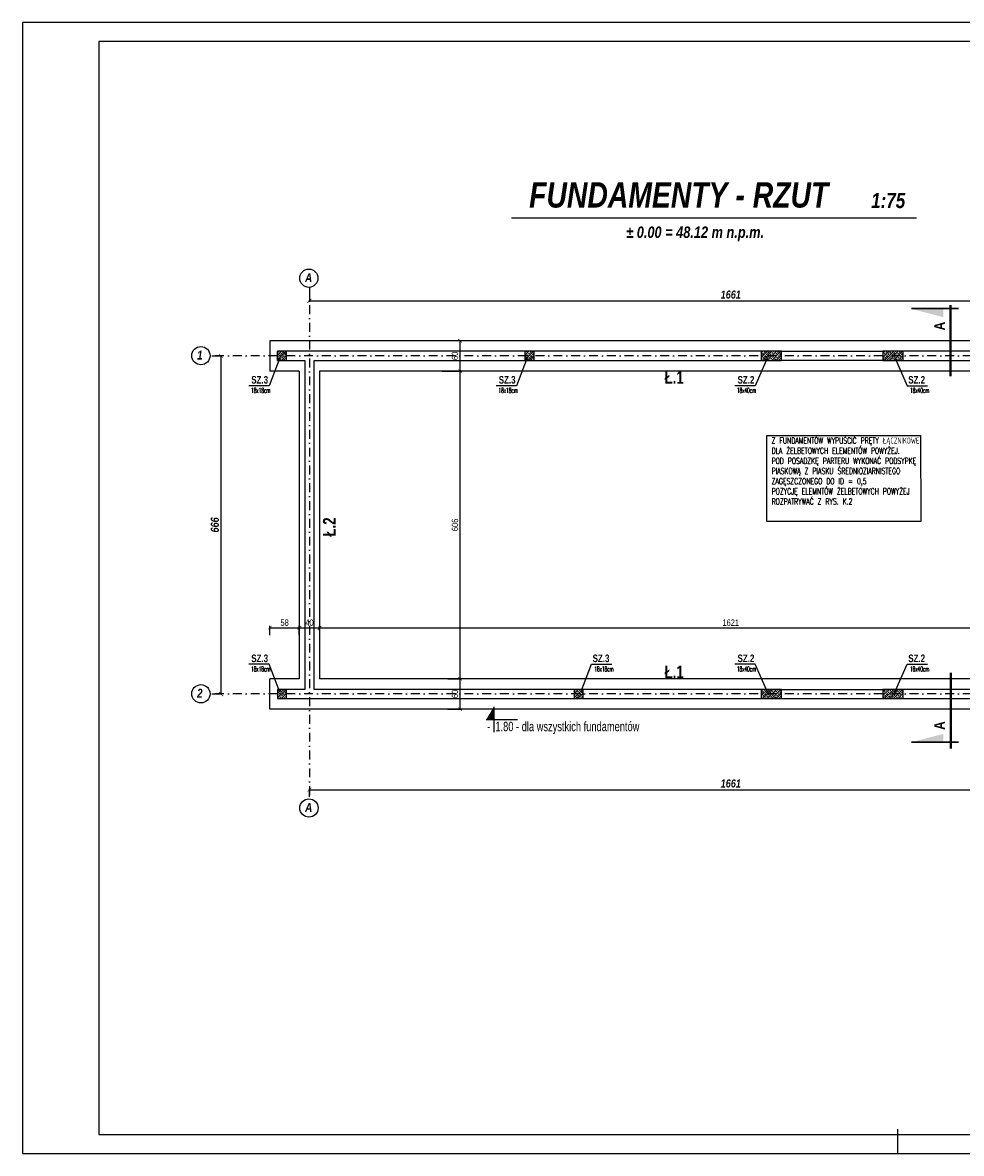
# Model space of a CAD drawing. Extents: x 10476 to 23681, y -304923 to -300723.
# Tile 1 of 25: x 10476 to 12327, y -302950 to -300723. Entities that reach past the tile are written whole.
import ezdxf

# ---------------------------------------------------------------- set-up
doc = ezdxf.new("R2010")
doc.units = 0
doc.header["$MEASUREMENT"] = 0
doc.linetypes.add('DASHDOT', pattern=[1, 0.5, -0.25, 0, -0.25])
doc.layers.get('0').update_dxf_attribs({"linetype": 'CONTINUOUS'})
doc.layers.get('DEFPOINTS').update_dxf_attribs({"linetype": 'CONTINUOUS'})
doc.styles.add('GRYF', font='arialbd.ttf', dxfattribs={"width": 0.8})
doc.styles.add('kursywa', font='arialbi.ttf', dxfattribs={"width": 0.8})
doc.styles.add('RAMKA', font='arial.ttf', dxfattribs={"width": 0.7})
doc.styles.get("Standard").update_dxf_attribs({"font": 'txt.shx', "width": 0.6})
doc.dimstyles.new('1-100', dxfattribs={"dimscale": 4, "dimtxt": 4, "dimasz": 2, "dimexe": 0.5, "dimexo": 1, "dimgap": 1, "dimtad": 1, "dimdec": 0, "dimrnd": 0.1, "dimdsep": 46, "dimtxsty": 'kursywa', "dimblk": 'ARCHTICK', "dimcen": 0, "dimclrd": 2, "dimclre": 2, "dimclrt": 7, "dimazin": 2, "dimtfac": 1, "dimtdec": 0, "dimtix": 1, "dimtmove": 0, "dimatfit": 3, "dimfxl": 1, "dimtolj": 1, "dimarcsym": 0})
doc.dimstyles.new('1-50', dxfattribs={"dimscale": 6.5, "dimtxt": 2, "dimasz": 1, "dimexe": 0.5, "dimexo": 1, "dimgap": 0.5, "dimtad": 1, "dimrnd": 0.5, "dimdsep": 46, "dimtxsty": 'RAMKA', "dimblk": 'ARCHTICK', "dimcen": 0, "dimclrd": 2, "dimclre": 2, "dimclrt": 7, "dimadec": 0, "dimazin": 2, "dimtfac": 1, "dimtix": 1, "dimtmove": 0, "dimatfit": 3, "dimfxl": 1, "dimtolj": 1, "dimarcsym": 0})
doc.dimstyles.new('1-75', dxfattribs={"dimscale": 7, "dimtxt": 1.8, "dimasz": 1, "dimexe": 0.5, "dimexo": 1, "dimgap": 0.5, "dimtad": 1, "dimrnd": 0.5, "dimdsep": 46, "dimtxsty": 'RAMKA', "dimblk": 'ARCHTICK', "dimcen": 0, "dimclrd": 2, "dimclre": 2, "dimclrt": 7, "dimadec": 0, "dimazin": 2, "dimtfac": 1, "dimtix": 1, "dimtmove": 0, "dimatfit": 3, "dimfxl": 1, "dimtolj": 1, "dimarcsym": 0})

# ---------------------------------------------------------------- blocks, each defined once
blk = doc.blocks.new('_ArchTick')
at = {"color": 0, "linetype": 'Continuous', "const_width": 0.15}
blk.add_lwpolyline([(-0.5, -0.5), (0.5, 0.5)], dxfattribs=at)
blk = doc.blocks.new('*D21')
at = {"color": 2, "lineweight": -2, "ltscale": 35, "transparency": 16777216}
for p, q in [((10849, -301379.1), (10869.1, -301379.1)), ((10867.1, -301379.1), (10867.1, -302045.1)), ((10849, -302045.1), (10869.1, -302045.1))]:
    blk.add_line(p, q, dxfattribs=at)
at = {"layer": 'DEFPOINTS', "color": 0, "ltscale": 35, "transparency": 16777216}
for p in [(10845, -301379.1), (10845, -302045.1), (10867.1, -302045.1)]:
    blk.add_point(p, dxfattribs=at)
at = {"color": 2, "lineweight": -2, "ltscale": 35, "transparency": 16777216, "xscale": 8, "yscale": 8, "zscale": 8}
for p, rotation in [((10867.1, -301379.1), 90), ((10867.1, -302045.1), 270)]:
    blk.add_blockref('_ArchTick', p, dxfattribs=dict(at, rotation=rotation))
at = {"color": 7, "ltscale": 35, "transparency": 16777216, "insert": (10855, -301712.1), "char_height": 16, "attachment_point": 5, "rotation": 90, "style": 'kursywa'}
blk.add_mtext('\\A1;666', dxfattribs=at)
blk = doc.blocks.new('*D22')
at = {"color": 2, "lineweight": -2, "ltscale": 35, "transparency": 16777216}
for p, q in [((11041.5, -302247.6), (11041.5, -302231.7)), ((11041.5, -302233.7), (12702.5, -302233.7)), ((12702.5, -302247.6), (12702.5, -302231.7))]:
    blk.add_line(p, q, dxfattribs=at)
at = {"layer": 'DEFPOINTS', "color": 0, "ltscale": 35, "transparency": 16777216}
for p in [(12702.5, -302233.7), (11041.5, -302251.6), (12702.5, -302251.6)]:
    blk.add_point(p, dxfattribs=at)
at = {"color": 2, "lineweight": -2, "ltscale": 35, "transparency": 16777216, "xscale": 8, "yscale": 8, "zscale": 8, "rotation": 180}
blk.add_blockref('_ArchTick', (11041.5, -302233.7), dxfattribs=at)
at = {"color": 2, "lineweight": -2, "ltscale": 35, "transparency": 16777216, "xscale": 8, "yscale": 8, "zscale": 8}
blk.add_blockref('_ArchTick', (12702.5, -302233.7), dxfattribs=at)
at = {"color": 7, "ltscale": 35, "transparency": 16777216, "insert": (11872, -302221.5), "char_height": 16, "attachment_point": 5, "style": 'kursywa'}
blk.add_mtext('\\A1;1661', dxfattribs=at)
blk = doc.blocks.new('*D23')
at = {"color": 2, "lineweight": -2, "ltscale": 35, "transparency": 16777216}
for p, q in [((11041.5, -301256.8), (11041.5, -301272.7)), ((12702.5, -301256.8), (12702.5, -301272.7)), ((11041.5, -301270.7), (12702.5, -301270.7))]:
    blk.add_line(p, q, dxfattribs=at)
at = {"layer": 'DEFPOINTS', "color": 0, "ltscale": 35, "transparency": 16777216}
for p in [(11041.5, -301252.8), (12702.5, -301252.8), (12702.5, -301270.7)]:
    blk.add_point(p, dxfattribs=at)
at = {"color": 2, "lineweight": -2, "ltscale": 35, "transparency": 16777216, "xscale": 8, "yscale": 8, "zscale": 8, "rotation": 180}
blk.add_blockref('_ArchTick', (11041.5, -301270.7), dxfattribs=at)
at = {"color": 2, "lineweight": -2, "ltscale": 35, "transparency": 16777216, "xscale": 8, "yscale": 8, "zscale": 8}
blk.add_blockref('_ArchTick', (12702.5, -301270.7), dxfattribs=at)
at = {"color": 7, "ltscale": 35, "transparency": 16777216, "insert": (11872, -301258.5), "char_height": 16, "attachment_point": 5, "style": 'kursywa'}
blk.add_mtext('\\A1;1661', dxfattribs=at)
blk = doc.blocks.new('*D25')
at = {"color": 2, "lineweight": -2, "ltscale": 35, "transparency": 16777216}
for p, q in [((11314.3, -302015.1), (11341.8, -302015.1)), ((11338.3, -302075.1), (11338.3, -302015.1)), ((11314.3, -302075.1), (11341.8, -302075.1))]:
    blk.add_line(p, q, dxfattribs=at)
at = {"layer": 'DEFPOINTS', "color": 0, "ltscale": 35, "transparency": 16777216}
for p in [(11307.3, -302015.1), (11338.3, -302015.1), (11307.3, -302075.1)]:
    blk.add_point(p, dxfattribs=at)
at = {"color": 2, "lineweight": -2, "ltscale": 35, "transparency": 16777216, "xscale": 7, "yscale": 7, "zscale": 7}
for p, rotation in [((11338.3, -302015.1), 90), ((11338.3, -302075.1), 270)]:
    blk.add_blockref('_ArchTick', p, dxfattribs=dict(at, rotation=rotation))
at = {"color": 7, "ltscale": 35, "transparency": 16777216, "insert": (11328.4, -302045.1), "char_height": 12.6, "attachment_point": 5, "rotation": 90, "style": 'RAMKA'}
blk.add_mtext('\\A1;60', dxfattribs=at)
blk = doc.blocks.new('*D26')
at = {"color": 2, "lineweight": -2, "ltscale": 35, "transparency": 16777216}
for p, q in [((11303.4, -301409.1), (11341.8, -301409.1)), ((11338.3, -302015.1), (11338.3, -301409.1)), ((11314.3, -302015.1), (11341.8, -302015.1))]:
    blk.add_line(p, q, dxfattribs=at)
at = {"layer": 'DEFPOINTS', "color": 0, "ltscale": 35, "transparency": 16777216}
for p in [(11296.4, -301409.1), (11338.3, -301409.1), (11307.3, -302015.1)]:
    blk.add_point(p, dxfattribs=at)
at = {"color": 2, "lineweight": -2, "ltscale": 35, "transparency": 16777216, "xscale": 7, "yscale": 7, "zscale": 7}
for p, rotation in [((11338.3, -301409.1), 90), ((11338.3, -302015.1), 270)]:
    blk.add_blockref('_ArchTick', p, dxfattribs=dict(at, rotation=rotation))
at = {"color": 7, "ltscale": 35, "transparency": 16777216, "insert": (11328.4, -301712.1), "char_height": 12.6, "attachment_point": 5, "rotation": 90, "style": 'RAMKA'}
blk.add_mtext('\\A1;606', dxfattribs=at)
blk = doc.blocks.new('*D27')
at = {"color": 2, "lineweight": -2, "ltscale": 35, "transparency": 16777216}
for p, q in [((11303.4, -301349.1), (11341.8, -301349.1)), ((11338.3, -301409.1), (11338.3, -301349.1)), ((11303.4, -301409.1), (11341.8, -301409.1))]:
    blk.add_line(p, q, dxfattribs=at)
at = {"layer": 'DEFPOINTS', "color": 0, "ltscale": 35, "transparency": 16777216}
for p in [(11296.4, -301349.1), (11338.3, -301349.1), (11296.4, -301409.1)]:
    blk.add_point(p, dxfattribs=at)
at = {"color": 2, "lineweight": -2, "ltscale": 35, "transparency": 16777216, "xscale": 7, "yscale": 7, "zscale": 7}
for p, rotation in [((11338.3, -301349.1), 90), ((11338.3, -301409.1), 270)]:
    blk.add_blockref('_ArchTick', p, dxfattribs=dict(at, rotation=rotation))
at = {"color": 7, "ltscale": 35, "transparency": 16777216, "insert": (11328.4, -301379.1), "char_height": 12.6, "attachment_point": 5, "rotation": 90, "style": 'RAMKA'}
blk.add_mtext('\\A1;60', dxfattribs=at)
blk = doc.blocks.new('*D28')
at = {"color": 2, "lineweight": -2, "ltscale": 35, "transparency": 16777216}
for p, q in [((10963.5, -301929.2), (10963.5, -301911.1)), ((10963.5, -301914.6), (11021.5, -301914.6)), ((11021.5, -301929.2), (11021.5, -301911.1))]:
    blk.add_line(p, q, dxfattribs=at)
at = {"layer": 'DEFPOINTS', "color": 0, "ltscale": 35, "transparency": 16777216}
for p in [(11021.5, -301914.6), (10963.5, -301936.2), (11021.5, -301936.2)]:
    blk.add_point(p, dxfattribs=at)
at = {"color": 2, "lineweight": -2, "ltscale": 35, "transparency": 16777216, "xscale": 7, "yscale": 7, "zscale": 7, "rotation": 180}
blk.add_blockref('_ArchTick', (10963.5, -301914.6), dxfattribs=at)
at = {"color": 2, "lineweight": -2, "ltscale": 35, "transparency": 16777216, "xscale": 7, "yscale": 7, "zscale": 7}
blk.add_blockref('_ArchTick', (11021.5, -301914.6), dxfattribs=at)
at = {"color": 7, "ltscale": 35, "transparency": 16777216, "insert": (10992.5, -301904.7), "char_height": 12.6, "attachment_point": 5, "style": 'RAMKA'}
blk.add_mtext('\\A1;58', dxfattribs=at)
blk = doc.blocks.new('*D29')
at = {"color": 2, "lineweight": -2, "ltscale": 35, "transparency": 16777216}
for p, q in [((11021.5, -301929.2), (11021.5, -301911.1)), ((11021.5, -301914.6), (11061.5, -301914.6)), ((11061.5, -301920.4), (11061.5, -301911.1))]:
    blk.add_line(p, q, dxfattribs=at)
at = {"layer": 'DEFPOINTS', "color": 0, "ltscale": 35, "transparency": 16777216}
for p in [(11061.5, -301914.6), (11021.5, -301936.2), (11061.5, -301927.4)]:
    blk.add_point(p, dxfattribs=at)
at = {"color": 2, "lineweight": -2, "ltscale": 35, "transparency": 16777216, "xscale": 7, "yscale": 7, "zscale": 7, "rotation": 180}
blk.add_blockref('_ArchTick', (11021.5, -301914.6), dxfattribs=at)
at = {"color": 2, "lineweight": -2, "ltscale": 35, "transparency": 16777216, "xscale": 7, "yscale": 7, "zscale": 7}
blk.add_blockref('_ArchTick', (11061.5, -301914.6), dxfattribs=at)
at = {"color": 7, "ltscale": 35, "transparency": 16777216, "insert": (11041.5, -301904.7), "char_height": 12.6, "attachment_point": 5, "style": 'RAMKA'}
blk.add_mtext('\\A1;40', dxfattribs=at)
blk = doc.blocks.new('*D30')
at = {"color": 2, "lineweight": -2, "ltscale": 35, "transparency": 16777216}
for p, q in [((11061.5, -301920.4), (11061.5, -301911.1)), ((11061.5, -301914.6), (12682.5, -301914.6)), ((12682.5, -301943.1), (12682.5, -301911.1))]:
    blk.add_line(p, q, dxfattribs=at)
at = {"layer": 'DEFPOINTS', "color": 0, "ltscale": 35, "transparency": 16777216}
for p in [(12682.5, -301914.6), (11061.5, -301927.4), (12682.5, -301950.1)]:
    blk.add_point(p, dxfattribs=at)
at = {"color": 2, "lineweight": -2, "ltscale": 35, "transparency": 16777216, "xscale": 7, "yscale": 7, "zscale": 7, "rotation": 180}
blk.add_blockref('_ArchTick', (11061.5, -301914.6), dxfattribs=at)
at = {"color": 2, "lineweight": -2, "ltscale": 35, "transparency": 16777216, "xscale": 7, "yscale": 7, "zscale": 7}
blk.add_blockref('_ArchTick', (12682.5, -301914.6), dxfattribs=at)
at = {"color": 7, "ltscale": 35, "transparency": 16777216, "insert": (11872, -301904.7), "char_height": 12.6, "attachment_point": 5, "style": 'RAMKA'}
blk.add_mtext('\\A1;1621', dxfattribs=at)

msp = doc.modelspace()

# ---------------------------------------------------------------- hatches: boundary and pattern name
at = {"linetype": 'Continuous', "ltscale": 35}
h = msp.add_hatch(dxfattribs=at)
h.set_pattern_fill('ANSI33', scale=25, style=0)
h.set_pattern_definition([(45, (-12512.822, -131431.5625), (-4.41941738, 4.41941738), []), (45, (-12508.403, -131431.5625), (-4.41941738, 4.41941738), [3.125, -1.5625])])
h.paths.add_polyline_path([(10996.52498, -301388.14813), (10996.52498, -301370.14813), (10978.52498, -301370.14813), (10978.52498, -301388.14813)])
h = msp.add_hatch(dxfattribs=at)
h.set_pattern_fill('ANSI33', scale=25, style=0)
h.set_pattern_definition([(45, (-12025.072, -131431.5625), (-4.41941738, 4.41941738), []), (45, (-12020.6524, -131431.5625), (-4.41941738, 4.41941738), [3.125, -1.5625])])
h.paths.add_polyline_path([(11484.27542, -301388.14813), (11484.27542, -301370.14813), (11466.27542, -301370.14813), (11466.27542, -301388.14813)])
h = msp.add_hatch(dxfattribs=at)
h.set_pattern_fill('ANSI33', scale=25, style=0)
h.set_pattern_definition([(45, (-11537.322, -131431.5625), (-4.41941738, 4.41941738), []), (45, (-11532.903, -131431.5625), (-4.41941738, 4.41941738), [3.125, -1.5625])])
h.paths.add_polyline_path([(11972.02498, -301388.14813), (11972.02498, -301370.14813), (11932.02498, -301370.14813), (11932.02498, -301388.14813)])
h = msp.add_hatch(dxfattribs=at)
h.set_pattern_fill('ANSI33', scale=25, style=0)
h.set_pattern_definition([(45, (-11297.322, -131431.5625), (-4.41941738, 4.41941738), []), (45, (-11292.903, -131431.5625), (-4.41941738, 4.41941738), [3.125, -1.5625])])
h.paths.add_polyline_path([(12212.02498, -301388.14813), (12212.02498, -301370.14813), (12172.02498, -301370.14813), (12172.02498, -301388.14813)])
h = msp.add_hatch(dxfattribs=at)
h.set_pattern_fill('ANSI33', scale=25, style=0)
h.set_pattern_definition([(45, (-12512.822, -132097.5625), (-4.41941738, 4.41941738), []), (45, (-12508.403, -132097.5625), (-4.41941738, 4.41941738), [3.125, -1.5625])])
h.paths.add_polyline_path([(10996.52498, -302054.14813), (10996.52498, -302036.14813), (10978.52498, -302036.14813), (10978.52498, -302054.14813)])
h = msp.add_hatch(dxfattribs=at)
h.set_pattern_fill('ANSI33', scale=25, style=0)
h.set_pattern_definition([(45, (-11928.322, -132097.5625), (-4.41941738, 4.41941738), []), (45, (-11923.903, -132097.5625), (-4.41941738, 4.41941738), [3.125, -1.5625])])
h.paths.add_polyline_path([(11581.02498, -302054.14813), (11581.02498, -302036.14813), (11563.02498, -302036.14813), (11563.02498, -302054.14813)])
h = msp.add_hatch(dxfattribs=at)
h.set_pattern_fill('ANSI33', scale=25, style=0)
h.set_pattern_definition([(45, (-11537.322, -132097.5625), (-4.41941738, 4.41941738), []), (45, (-11532.903, -132097.5625), (-4.41941738, 4.41941738), [3.125, -1.5625])])
h.paths.add_polyline_path([(11972.02498, -302054.14813), (11972.02498, -302036.14813), (11932.02498, -302036.14813), (11932.02498, -302054.14813)])
h = msp.add_hatch(dxfattribs=at)
h.set_pattern_fill('ANSI33', scale=25, style=0)
h.set_pattern_definition([(45, (-11297.322, -132097.5625), (-4.41941738, 4.41941738), []), (45, (-11292.903, -132097.5625), (-4.41941738, 4.41941738), [3.125, -1.5625])])
h.paths.add_polyline_path([(12212.02498, -302054.14813), (12212.02498, -302036.14813), (12172.02498, -302036.14813), (12172.02498, -302054.14813)])
msp.add_hatch(color=7).paths.add_polyline_path([(11404.93172, -302070.14739), (11404.93172, -302095.17829), (11390.09215, -302095.17829)])

# ---------------------------------------------------------------- linework, layer by layer
at = {"color": 2, "ltscale": 35}
msp.add_line((11439.73, -301107.01343), (12237.97, -301107.01343), dxfattribs=at)
at = {"color": 2, "linetype": 'DASHDOT', "ltscale": 35}
for p, q in [((11041.52498, -301244.04504), (11041.52498, -302251.70165)), ((12873.66, -301379.14813), (10845.1, -301379.14813)), ((12873.66, -302045.14813), (10845.1, -302045.14813))]:
    msp.add_line(p, q, dxfattribs=at)
at = {"color": 7, "ltscale": 35}
for p, q in [((12321.22584, -301285.96538), (12228.5339, -301285.96538)), ((12321.22584, -301286.66538), (12228.5339, -301286.66538)), ((12304.74502, -301418.75503), (12304.74502, -301279.37519)), ((12305.44502, -301418.75503), (12305.44502, -301279.37519)), ((12306.14502, -301418.75503), (12306.14502, -301279.37519)), ((12304.74502, -302003.58867), (12304.74502, -302152.46456)), ((12305.44502, -302003.58867), (12305.44502, -302152.46456)), ((12306.14502, -302003.58867), (12306.14502, -302152.46456)), ((12321.22584, -302139.96267), (12228.5339, -302139.96267)), ((12321.22584, -302140.66267), (12228.5339, -302140.66267))]:
    msp.add_line(p, q, dxfattribs=at)
at = {"color": 1, "ltscale": 35}
for p, q in [((12780.52498, -301349.14813), (10963.52498, -301349.14813)), ((10963.52498, -301349.14813), (10963.52498, -301409.14813)), ((11021.52498, -301409.14813), (10963.52498, -301409.14813)), ((11021.52498, -301409.14813), (11021.52498, -302015.14813)), ((12662.52498, -301409.14813), (11061.52498, -301409.14813)), ((11061.52498, -301409.14813), (11061.52498, -302015.14813)), ((11021.52498, -302015.14813), (10963.52498, -302015.14813)), ((10963.52498, -302075.14813), (10963.52498, -302015.14813)), ((12662.52498, -302015.14813), (11061.52498, -302015.14813)), ((12780.52498, -302075.14813), (10963.52498, -302075.14813))]:
    msp.add_line(p, q, dxfattribs=at)
at = {"linetype": 'Continuous'}
for p, q in [((11032.52498, -301370.14813), (10978.52498, -301370.14813)), ((10978.52498, -301388.14813), (10978.52498, -301370.14813)), ((11972.02498, -301370.14813), (11032.52498, -301370.14813)), ((11972.02498, -301388.14813), (11972.02498, -301370.14813)), ((12372.02498, -301370.14813), (12172.02498, -301370.14813)), ((10978.52498, -301388.14813), (11032.52498, -301388.14813)), ((11032.52498, -301388.14813), (11032.52498, -302036.14813)), ((11050.52498, -302036.14813), (11050.52498, -301388.14813)), ((11050.52498, -301388.14813), (11972.02498, -301388.14813)), ((12172.02498, -301388.14813), (12372.02498, -301388.14813)), ((11032.52498, -302036.14813), (10978.52498, -302036.14813)), ((10978.52498, -302036.14813), (10978.52498, -302054.14813)), ((11972.02498, -302036.14813), (11050.52498, -302036.14813)), ((11972.02498, -302054.14813), (11972.02498, -302036.14813)), ((11972.02498, -302036.14813), (12172.02498, -302036.14813)), ((12372.02498, -302036.14813), (12172.02498, -302036.14813)), ((12172.02498, -302036.14813), (12172.02498, -302054.14813)), ((10978.52498, -302054.14813), (11972.02498, -302054.14813)), ((11972.02498, -302054.14813), (12172.02498, -302054.14813)), ((12172.02498, -302054.14813), (12372.02498, -302054.14813))]:
    msp.add_line(p, q, dxfattribs=at)
at = {"color": 7}
for p, q in [((11972.02498, -301370.14813), (12172.02498, -301370.14813)), ((12172.02498, -301388.14813), (11972.02498, -301388.14813)), ((11404.94, -302070.14813), (11404.94, -302120.20994)), ((11390.10043, -302095.17903), (11451.65352, -302095.17903))]:
    msp.add_line(p, q, dxfattribs=at)
msp.add_line((12172.02498, -301370.14813), (12172.02498, -301388.14813))
at = {"color": 2, "linetype": 'Continuous', "ltscale": 35}
msp.add_line((12201.05, -302950.11), (12201.05, -302902.59918), dxfattribs=at)
at = {"color": 7, "ltscale": 35}
for points in [[(10476.05, -302950.11), (13626.05, -302950.11), (13626.05, -300722.61), (10476.05, -300722.61)], [(10626.05, -302912.61), (13588.55, -302912.61), (13588.55, -300760.11), (10626.05, -300760.11)], [(10978.52498, -301388.14813), (10996.52498, -301388.14813), (10996.52498, -301370.14813), (10978.52498, -301370.14813)], [(11466.27542, -301388.14813), (11484.27542, -301388.14813), (11484.27542, -301370.14813), (11466.27542, -301370.14813)], [(11932.02498, -301388.14813), (11972.02498, -301388.14813), (11972.02498, -301370.14813), (11932.02498, -301370.14813)], [(12172.02498, -301388.14813), (12212.02498, -301388.14813), (12212.02498, -301370.14813), (12172.02498, -301370.14813)], [(10978.52498, -302054.14813), (10996.52498, -302054.14813), (10996.52498, -302036.14813), (10978.52498, -302036.14813)], [(11563.02498, -302054.14813), (11581.02498, -302054.14813), (11581.02498, -302036.14813), (11563.02498, -302036.14813)], [(11932.02498, -302054.14813), (11972.02498, -302054.14813), (11972.02498, -302036.14813), (11932.02498, -302036.14813)], [(12172.02498, -302054.14813), (12212.02498, -302054.14813), (12212.02498, -302036.14813), (12172.02498, -302036.14813)]]:
    msp.add_lwpolyline(points, close=True, dxfattribs=at)
at = {"color": 8, "ltscale": 35}
msp.add_lwpolyline([(11943.27272, -301535.90746), (12246.32105, -301535.90746), (12246.44678, -301705.05716), (11943.39846, -301705.05716)], close=True, dxfattribs=at)
at = {"color": 2, "ltscale": 35}
for centre in [(11040.2981, -301226.10304), (10827.49757, -301378.74164), (10827.49757, -302044.74164), (11040.4741, -302269.65482)]:
    msp.add_circle(centre, 17.9839, dxfattribs=at)
at = {"color": 7, "ltscale": 35}
for points in [[(12228.5339, -301286.66538), (12291.06416, -301302.84424), (12291.06416, -301286.66538)], [(11404.94, -302070.14813), (11404.94, -302095.17903), (11390.10043, -302095.17903)], [(12228.5339, -302139.96267), (12291.06416, -302123.78381), (12291.06416, -302139.96267)]]:
    msp.add_solid(points, dxfattribs=at)

# ---------------------------------------------------------------- texts
for s, height, style, width, p in [('FUNDAMENTY - RZUT', 50.0025, 'kursywa', 0.8, (11474.56267, -301086.94017)), ('1:75', 30.0015, 'kursywa', 0.8, (12148.75926, -301088.06424)), ('SZ.3', 15, 'GRYF', 0.75, (10926.82389, -301433.75029)), ('SZ.3', 15, 'GRYF', 0.75, (11414.57434, -301433.75029)), ('Ł.1', 25, 'GRYF', 0.75, (11741.54728, -301434.15584)), ('SZ.2', 15, 'GRYF', 0.75, (11885.339, -301433.75029)), ('SZ.2', 15, 'GRYF', 0.75, (12221.8937, -301433.75029)), ('SZ.3', 15, 'GRYF', 0.75, (10926.82389, -301982.43403)), ('SZ.3', 15, 'GRYF', 0.75, (11599.6437, -301982.43403)), ('SZ.2', 15, 'GRYF', 0.75, (11885.339, -301982.43403)), ('SZ.2', 15, 'GRYF', 0.75, (12221.8937, -301982.43403)), ('Ł.1', 25, 'GRYF', 0.75, (11741.54728, -302014.15584))]:
    msp.add_text(s, height=height, dxfattribs=dict(at, style=style, width=width)).set_placement(p)
at = {"color": 1, "ltscale": 35, "style": 'kursywa', "width": 0.8}
msp.add_text('%%P 0.00 = 48.12 m n.p.m.', height=22.5, dxfattribs=at).set_placement((11665.95756, -301146.71441))
at = {"color": 2, "ltscale": 35, "style": 'kursywa', "width": 0.8}
for s, p in [('A', (11032.73982, -301233.82009, -15.80544)), ('1', (10819.9393, -301386.45869, -15.80544)), ('2', (10819.9393, -302052.45869, -15.80544)), ('A', (11032.91582, -302277.37187, -15.80544))]:
    msp.add_text(s, height=17.5616, dxfattribs=at).set_placement(p)
at = {"color": 7, "ltscale": 35, "style": 'GRYF'}
for s, height, width, p in [('A', 21, 0.8, (12294.05787, -301328.9152)), ('Ł.2', 25, 0.75, (11093.15584, -301735.15272)), ('A', 21, 0.8, (12294.05787, -302115.80122))]:
    msp.add_text(s, height=height, rotation=90, dxfattribs=dict(at, width=width)).set_placement(p)
at = {"color": 7, "ltscale": 35, "width": 0.5}
for s, p in [('18x18cm', (10926.47458, -301452.15029)), ('18x18cm', (11414.22503, -301452.15029)), ('18x40cm', (11884.04125, -301452.15029)), ('18x40cm', (12225.32537, -301452.15029)), ('18x18cm', (10926.47458, -302000.83403)), ('18x18cm', (11603.07537, -302000.83403)), ('18x40cm', (11884.04125, -302000.83403)), ('18x40cm', (12225.32537, -302000.83403))]:
    msp.add_text(s, height=10, dxfattribs=at).set_placement(p)
at = {"color": 7, "style": 'RAMKA', "width": 0.7}
msp.add_text('-  1.80 - dla wszystkich fundamentów', height=18.72, dxfattribs=at).set_placement((11391.7424, -302118.4863))
at = {"color": 7, "linetype": 'Continuous', "ltscale": 35, "insert": (11952.54592, -301539.95508), "char_height": 12, "attachment_point": 1}
msp.add_mtext_dynamic_manual_height_columns('Z FUNDAMENTÓW WYPUŚCIĆ PRĘTY ŁĄCZNIKOWE \\PDLA ŻELBETOWYCH ELEMENTÓW POWYŻEJ.\\PPOD POSADZKĘ PARTERU WYKONAĆ PODSYPKĘ\\PPIASKOWĄ Z PIASKU ŚREDNIOZIARNISTEGO\\PZAGĘSZCZONEGO DO ID = 0,5\\PPOZYCJĘ ELEMNTÓW ŻELBETOWYCH POWYŻEJ\\PROZPATRYWAĆ Z RYS. K.2', width=295.9446292, gutter_width=50, heights=[0], dxfattribs=at)

# ---------------------------------------------------------------- dimensions: what is measured, and where the dimension line sits
at = {"color": 7, "ltscale": 35}
for base, p1, p2, picture, middle in [((12702.52498, -301270.73597), (11041.52498, -301252.79801), (12702.52498, -301252.79801), '*D23', (11872.02498, -301258.54498)), ((12702.52498, -302233.6934), (11041.52498, -302251.63137), (12702.52498, -302251.63137), '*D22', (11872.02498, -302221.50241))]:
    dim = msp.add_linear_dim(base=base, p1=p1, p2=p2, dimstyle='1-100', dxfattribs=at)
    dim.commit()
    dim.dimension.update_dxf_attribs({"geometry": picture, "text_midpoint": middle})
at = {"color": 2, "ltscale": 35}
for base, p1, p2, picture, middle in [((11338.32, -301349.14813), (11296.39, -301409.14813), (11296.39, -301349.14813), '*D27', (11328.38678, -301379.14813)), ((11338.32, -301409.14813), (11307.34, -302015.14813), (11296.39, -301409.14813), '*D26', (11328.38678, -301712.14813))]:
    dim = msp.add_linear_dim(base=base, p1=p1, p2=p2, angle=90, dimstyle='1-75', override={"dimtmove": 1}, dxfattribs=at)
    dim.commit()
    dim.dimension.update_dxf_attribs({"geometry": picture, "text_midpoint": middle})
at = {"color": 7, "ltscale": 35}
dim = msp.add_linear_dim(base=(10867.13034, -302045.14813), p1=(10844.9896, -301379.14813), p2=(10844.9896, -302045.14813), angle=90, dimstyle='1-100', dxfattribs=at)
dim.commit()
dim.dimension.update_dxf_attribs({"geometry": '*D21', "text_midpoint": (10854.95572, -301712.14813)})
at = {"color": 2, "ltscale": 35}
dim = msp.add_linear_dim(base=(11021.52498, -301914.62), p1=(10963.52498, -301936.18813), p2=(11021.52498, -301936.18813), dimstyle='1-75', dxfattribs=at)
dim.commit()
dim.dimension.update_dxf_attribs({"geometry": '*D28', "text_midpoint": (10992.52498, -301904.68678)})
for base, p1, p2, picture, middle in [((11061.52498, -301914.62), (11021.52498, -301936.18813), (11061.52498, -301927.41), '*D29', (11041.52498, -301904.68678)), ((12682.52498, -301914.62), (11061.52498, -301927.41), (12682.52498, -301950.07), '*D30', (11872.02498, -301904.68678))]:
    dim = msp.add_linear_dim(base=base, p1=p1, p2=p2, dimstyle='1-75', override={"dimtmove": 1}, dxfattribs=at)
    dim.commit()
    dim.dimension.update_dxf_attribs({"geometry": picture, "text_midpoint": middle})
dim = msp.add_linear_dim(base=(11338.32, -302015.14813), p1=(11307.34, -302075.14813), p2=(11307.34, -302015.14813), angle=90, dimstyle='1-75', dxfattribs=at)
dim.commit()
dim.dimension.update_dxf_attribs({"geometry": '*D25', "text_midpoint": (11328.38678, -302045.14813)})

# ---------------------------------------------------------------- leaders
at = {"color": 7, "linetype": 'Continuous', "ltscale": 35}
for points in [[(10983.09995, -301382.74628), (10961.79631, -301437.80628), (10921.8891, -301437.80628)], [(11470.8504, -301382.74628), (11449.54676, -301437.80628), (11409.63955, -301437.80628)], [(11944.57, -301382.41628), (11920.19631, -301437.80628), (11880.2891, -301437.80628)], [(12195.62995, -301382.41628), (12220.00364, -301437.80628), (12259.91085, -301437.80628)], [(10983.09995, -302041.55002), (10961.79631, -301986.49002), (10921.8891, -301986.49002)], [(11576.45, -302041.55002), (11597.75364, -301986.49002), (11637.66085, -301986.49002)], [(11944.57, -302041.88002), (11920.19631, -301986.49002), (11880.2891, -301986.49002)], [(12195.62995, -302041.88002), (12220.00364, -301986.49002), (12259.91085, -301986.49002)]]:
    msp.add_leader(points, dimstyle='1-50', override={"dimgap": 0.5, "dimtad": 0}, dxfattribs=at)

doc.saveas('drawing.dxf')
